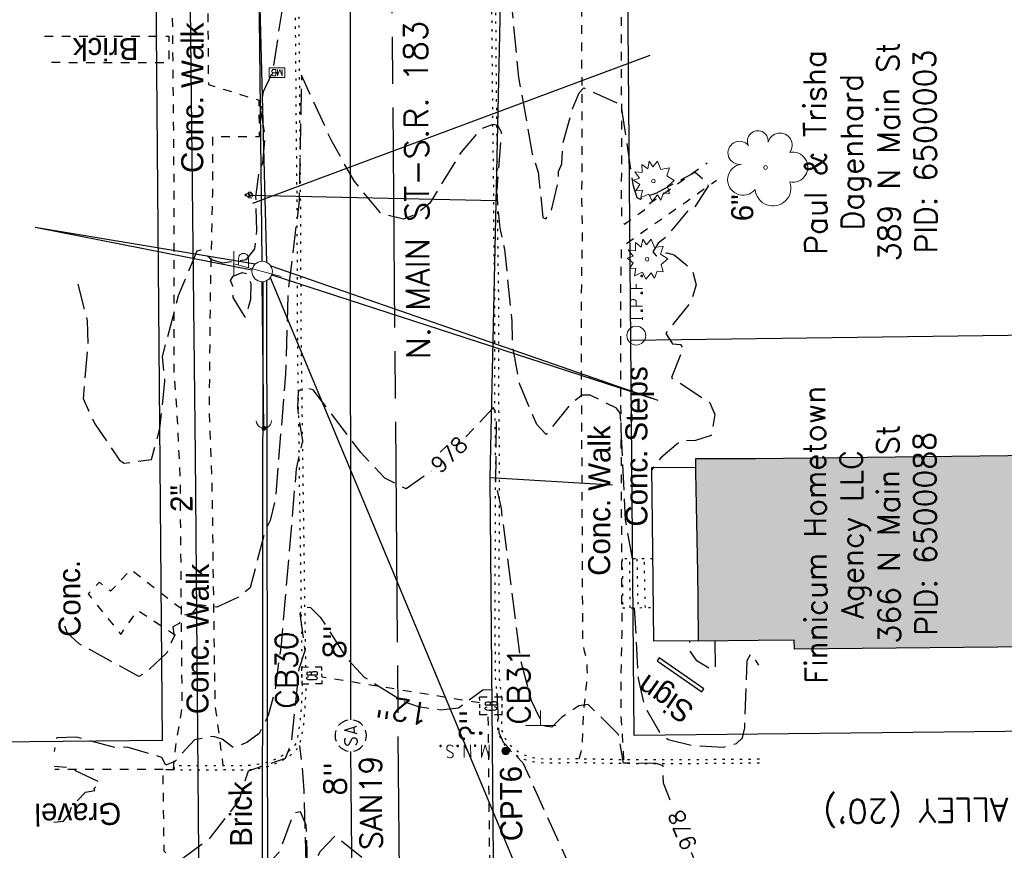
# Model space of a CAD drawing. Extents: x 2300122 to 2305194, y 360020 to 364238.
# Tile 57 of 93: x 2301751 to 2301876, y 362025 to 362131. Entities that reach past the tile are written whole.
import ezdxf
from ezdxf.enums import TextEntityAlignment as Align

# ---------------------------------------------------------------- set-up
doc = ezdxf.new("R2010")
doc.units = 0
doc.header["$LTSCALE"] = 20
doc.header["$MEASUREMENT"] = 0
doc.set_wipeout_variables(frame=1)
for name, pattern in [('CL', [2, 0.3, -0.15, 1.4, -0.15]), ('foctvex', [0]), ('gasex', [0]), ('OhDOT_USTN1', [0.055, 0.014, -0.041]), ('OhDOT_USTN2', [0.11, 0.069, -0.041]), ('OhDOT_USTN3', [0.22, 0.165, -0.055]), ('OhDOT_USTN5', [0.11, 0.055, -0.055]), ('ohelecex', [0]), ('ohteleex', [0]), ('rowex', [0]), ('sanex', [0]), ('waterex', [0])]:
    doc.linetypes.add(name, pattern=pattern)
for name, color, linetype in [('BD_X_Building', 231, 'Continuous'), ('BD_X_Porch_or_Deck', 7, 'Continuous'), ('DR_X_Cells', 151, 'OhDOT_USTN2'), ('DR_X_Storm_Sewer', 151, 'OhDOT_USTN5'), ('DR_X_Text', 7, 'Continuous'), ('DT_X_Contour_Major', 132, 'OhDOT_USTN3'), ('DT_X_Contour_Minor', 136, 'OhDOT_USTN3'), ('DT_X_Contour_Text', 7, 'Continuous'), ('DV_X_Property_Line', 7, 'Continuous'), ('PV_X_Curb', 120, 'OhDOT_USTN1'), ('PV_X_Driveway', 7, 'OhDOT_USTN5'), ('PV_X_EOP', 7, 'OhDOT_USTN3'), ('PV_X_Steps', 120, 'OhDOT_USTN1'), ('PV_X_Text', 7, 'Continuous'), ('PV_X_Walk', 120, 'OhDOT_USTN5'), ('RD_P_Cells', 7, 'Continuous'), ('RD_X_Cells', 7, 'Continuous'), ('RW_X_CL', 6, 'CL'), ('RW_X_Fee_RW', 6, 'rowex'), ('RW_X_Text', 7, 'Continuous'), ('SN_X_Private', 40, 'Continuous'), ('SN_X_Public', 3, 'Continuous'), ('SN_X_Text', 7, 'Continuous'), ('SV_P_Control_Cells_Set', 7, 'Continuous'), ('SV_X_Mon_Cells_Found', 7, 'Continuous'), ('SV_X_Text', 7, 'Continuous'), ('SV_X_Text_Name', 7, 'Continuous'), ('UT_X_Electric_Cells', 1, 'Continuous'), ('UT_X_Gas', 2, 'gasex'), ('UT_X_Gas_Text', 7, 'Continuous'), ('UT_X_Misc_Cells', 7, 'Continuous'), ('UT_X_Overhead_Electric', 1, 'ohelecex'), ('UT_X_Overhead_Telecom', 30, 'ohteleex'), ('UT_X_Sanitary_Cells', 3, 'Continuous'), ('UT_X_Sanitary_Line', 3, 'sanex'), ('UT_X_Sanitary_Text', 7, 'Continuous'), ('UT_X_Water', 133, 'waterex'), ('UT_X_Water_Cells', 133, 'Continuous'), ('VG_X_Cells', 3, 'Continuous'), ('VG_X_Text', 7, 'Continuous')]:
    doc.layers.add(name, color=color, linetype=linetype)
doc.layers.add('RD_P_Cells (Construction)', color=7, linetype='Continuous', lineweight=0)
doc.styles.add('Simplex Normal (0.14)', font='Simplex.shx')
doc.styles.add('Straight Normal (0.14) Font 30', font='font30.shx', dxfattribs={"height": 0.14})
doc.styles.add('Straight-Normal', font='font30.shx', dxfattribs={"height": 0.14})

# ---------------------------------------------------------------- blocks, each defined once
blk = doc.blocks.new('smh')
at = {"linetype": 'Continuous', "flags": 128}
for points in [[(-0.33, 0.69), (-0.36, 0.71), (-0.4, 0.74), (-0.51, 0.78), (-0.65, 0.8), (-0.75, 0.8), (-0.79, 0.8), (-0.95, 0.76), (-1.09, 0.69), (-1.18, 0.59), (-1.2, 0.49), (-1.2, 0.41), (-1.18, 0.31), (-1.08, 0.22), (-0.38, -0.16), (-0.32, -0.21), (-0.29, -0.26), (-0.27, -0.33), (-0.27, -0.41), (-0.28, -0.48), (-0.29, -0.53), (-0.32, -0.6), (-0.34, -0.65), (-0.37, -0.69), (-0.41, -0.72), (-0.45, -0.75), (-0.5, -0.77), (-0.53, -0.79), (-0.65, -0.8), (-0.82, -0.8), (-0.94, -0.77), (-1.1, -0.69), (-1.2, -0.61)], [(0.21, -0.8), (0.71, 0.8), (1.2, -0.8)], [(1.08, -0.42), (0.34, -0.42)]]:
    blk.add_lwpolyline(points, dxfattribs=at)
at = {"linetype": 'Continuous'}
for start, end in [(130.0806, 170.0721), (70.0577, 110.1061), (10.0169, 50.0392), (190.0169, 230.0392), (310.0114, 350.0264), (250.0577, 290.0473)]:
    blk.add_arc((0, 0), 2, start, end, dxfattribs=at)
blk = doc.blocks.new('ODOT SANITARY MANHOLE')
blk.add_blockref('smh', (0, 0))
blk = doc.blocks.new('GCB-X')
at = {"layer": 'DR_X_Cells', "color": 121, "linetype": 'Continuous'}
for p, q in [((-0.0625, 0.0375), (-0.0375, 0.0375)), ((-0.0625, 0.0125), (-0.0625, 0.0375)), ((-0.0125, 0.0375), (0.0125, 0.0375)), ((0.0375, 0.0375), (0.0625, 0.0375)), ((0.0625, 0.0125), (0.0625, 0.0375)), ((0.0227, 0.0195), (0.0067, 0.0195)), ((0.0067, 0.0195), (0.0067, -0.0205)), ((0.0067, 0.0013), (0.0243, 0.0013)), ((-0.0625, -0.0375), (-0.0625, -0.0125)), ((0.0067, -0.0205), (0.0243, -0.0205)), ((0.0625, -0.0375), (0.0625, -0.0125)), ((-0.0625, -0.0375), (-0.0375, -0.0375)), ((-0.0125, -0.0375), (0.0125, -0.0375)), ((0.0375, -0.0375), (0.0625, -0.0375))]:
    blk.add_line(p, q, dxfattribs=at)
at = {"layer": 'DR_X_Cells', "color": 121, "linetype": 'Continuous', "extrusion": (0, 0, -1)}
for centre, radius, start, end in [((-0.014, 0), 0.0458, 344.8107, 15.1893), ((0.0184, 0.0074), 0.0127, 21.5603, 158.4397), ((-0.0198, 0.0101), 0.00986, 106.9987, 243.1793), ((-0.0199, -0.0096), 0.0117, 112.0547, 247.9453)]:
    blk.add_arc(centre, radius, start, end, dxfattribs=at)
at = {"layer": 'DR_X_Cells', "color": 121, "linetype": 'Continuous'}
blk.add_arc((-0.0184, -0.0073), 0.0127, 201.5603, 338.4397, dxfattribs=at)
blk = doc.blocks.new('ODOT STORM CATCH BASIN SQUARE')
blk.add_blockref('GCB-X', (0, 0))
blk = doc.blocks.new('TREE')
at = {"layer": 'VG_X_Cells', "color": 3, "linetype": 'Continuous', "lineweight": 0}
blk.add_circle((0, 0), 0.012, dxfattribs=at)
for centre, radius, start, end in [((-0.0492, 0.1684), 0.0658, 354.0047, 205.97412), ((0.0913, 0.1415), 0.0776, 323.82996, 165.0376), ((-0.1655, 0.0932), 0.0735, 39.06254, 279.54124), ((0.173, 0.0018), 0.0957, 259.14531, 101.45961), ((-0.1427, -0.0774), 0.0987, 96.17219, 320.57371), ((0.0473, -0.1303), 0.1142, 184.94757, 19.45715)]:
    blk.add_arc(centre, radius, start, end, dxfattribs=at)
blk = doc.blocks.new('SGN1P_anno')
at = {"layer": 'SN_X_Public', "color": 3, "linetype": 'Continuous', "lineweight": 0}
for p, q in [((0, 0.96), (0, -0.96)), ((0, 0), (-0.96, 0))]:
    blk.add_line(p, q, dxfattribs=at)
blk = doc.blocks.new('SHRUB')
at = {"layer": 'VG_X_Cells', "color": 3, "linetype": 'Continuous', "lineweight": 0, "flags": 128}
blk.add_lwpolyline([(-0.0042, 0.0905), (0.026, 0.1273), (0.0467, 0.0746), (0.1013, 0.0836), (0.0844, 0.033), (0.1317, 0.0032), (0.0888, -0.0335), (0.1013, -0.0792), (0.0637, -0.0757), (0.0474, -0.1214), (0.026, -0.0868), (-0.0079, -0.1277), (-0.0293, -0.0833), (-0.0803, -0.1048), (-0.0707, -0.0578), (-0.1113, -0.0619), (-0.0877, -0.0224), (-0.1261, 0.006), (-0.0892, 0.0192), (-0.1195, 0.0593), (-0.0729, 0.0538), (-0.0744, 0.1057), (-0.0367, 0.0773), (-0.0264, 0.1266), (-0.0042, 0.0905)], dxfattribs=at)
at = {"layer": 'VG_X_Cells', "color": 3, "linetype": 'Continuous', "lineweight": 0}
blk.add_circle((0, 0), 0.0115, dxfattribs=at)
blk = doc.blocks.new('WSS')
at = {"layer": 'Defpoints', "color": 133, "linetype": 'Continuous', "lineweight": 30}
blk.add_point((0, 0), dxfattribs=at)
at = {"layer": 'UT_X_Water_Cells', "color": 133, "linetype": 'Continuous', "lineweight": 0}
for p, q in [((0.032, 0.106), (-0.032, 0.106)), ((0, 0.074), (0, 0.138)), ((0.02, 0.008), (0.055, -0.01))]:
    blk.add_line(p, q, dxfattribs=at)
at = {"layer": 'UT_X_Water_Cells', "color": 133, "linetype": 'Continuous', "lineweight": 0, "flags": 128}
for points in [[(-0.059, 0.045), (-0.074, 0.03), (-0.074, -0.03), (-0.059, -0.045)], [(-0.055, 0.035), (-0.041, -0.041), (-0.027, 0.035), (-0.013, -0.041), (0.001, 0.035)], [(0.045, 0.059), (0.03, 0.074), (-0.03, 0.074), (-0.045, 0.059)], [(0.059, -0.045), (0.074, -0.03), (0.074, 0.03), (0.059, 0.045)], [(-0.045, -0.059), (-0.03, -0.074), (0.03, -0.074), (0.045, -0.059)]]:
    blk.add_lwpolyline(points, dxfattribs=at)
at = {"layer": 'UT_X_Water_Cells', "color": 133, "linetype": 'Continuous', "lineweight": 0, "extrusion": (0, 0, -1)}
for centre, radius, start, end in [((-0.028, 0.02), 0.0135, 303.6324, 53.7413), ((-0.039, -0.005), 0.04, 61.3463, 118.6537), ((-0.037, -0.009), 0.0316, 235.6037, 316.3305), ((-0.044, -0.022), 0.017, 132.0642, 228.5117)]:
    blk.add_arc(centre, radius, start, end, dxfattribs=at)
blk = doc.blocks.new('MBP')
at = {"layer": 'RD_P_Cells', "color": 230, "linetype": 'Continuous', "lineweight": 13, "flags": 128}
blk.add_lwpolyline([(-0.1, 0.061), (0.1, 0.061), (0.1, -0.061), (-0.1, -0.061), (-0.1, 0.061)], close=True, dxfattribs=at)
for points in [[(-0.065, -0.04), (-0.065, 0.04), (-0.036, -0.04), (-0.008, 0.04), (-0.008, -0.04)], [(0.051, 0.003), (0.054, 0.007), (0.056, 0.009), (0.057, 0.01), (0.058, 0.012), (0.059, 0.014), (0.06, 0.016), (0.061, 0.02), (0.061, 0.022), (0.061, 0.025), (0.061, 0.029), (0.059, 0.032), (0.057, 0.034), (0.054, 0.037), (0.052, 0.038), (0.05, 0.039), (0.047, 0.04), (0.016, 0.04), (0.016, -0.04), (0.051, -0.04), (0.055, -0.037), (0.059, -0.034), (0.062, -0.029), (0.064, -0.024), (0.065, -0.018), (0.065, -0.014), (0.064, -0.01), (0.061, -0.005), (0.058, -0.001), (0.051, 0.003), (0.016, 0.003)]]:
    blk.add_lwpolyline(points, dxfattribs=at)
at = {"layer": 'RD_P_Cells (Construction)', "color": 230, "linetype": 'Continuous', "lineweight": 30}
blk.add_point((0, 0), dxfattribs=at)
blk = doc.blocks.new('ODOT MISC MAILBOX')
blk.add_blockref('MBP', (0, 0))
blk = doc.blocks.new('DM_anno')
at = {"layer": 'UT_X_Misc_Cells', "linetype": 'foctvex', "true_color": 0xa56100}
h = blk.add_hatch(color=44, dxfattribs=at)
edge = h.paths.add_edge_path()
edge.add_arc((0, 0), 0.12, 0, 360)
at = {"layer": 'UT_X_Misc_Cells', "color": 44, "linetype": 'Continuous', "lineweight": 0, "true_color": 0xa56100}
blk.add_circle((0, 0), 0.12, dxfattribs=at)
blk.add_arc((0.48, 0), 0.48, 90, 270, dxfattribs=at)
blk = doc.blocks.new('ODOT Elec Tele Pole')
at = {"layer": 'UT_X_Electric_Cells', "linetype": 'Continuous', "lineweight": 13}
for p, q in [((0.0482, 0.18), (-0.0321, -0.12)), ((0.1282, 0.18), (-0.0318, 0.18)), ((0.0402, 0.15), (0.0827, 0.15)), ((0.0231, 0.0862), (0.0827, 0.0862))]:
    blk.add_line(p, q, dxfattribs=at)
at = {"layer": 'UT_X_Electric_Cells', "linetype": 'Continuous', "lineweight": 0}
blk.add_circle((0, 0), 0.065, dxfattribs=at)
at = {"layer": 'UT_X_Electric_Cells', "linetype": 'Continuous', "lineweight": 13, "extrusion": (0, 0, -1)}
blk.add_arc((-0.0833, 0.1181), 0.0319, 88.8767, 271.1233, dxfattribs=at)
blk = doc.blocks.new('IPF')
at = {"layer": 'SV_X_Mon_Cells_Found', "color": 7, "linetype": 'Continuous', "lineweight": 0, "flags": 128}
for points in [[(0.1007, 0.04), (0.1184, 0.04)], [(0.1095, -0.04), (0.1095, 0.04)], [(0.1878, -0.04), (0.1878, 0.04), (0.2143, 0.04), (0.217, 0.0394), (0.2209, 0.0381), (0.2225, 0.0368), (0.2242, 0.0356), (0.2264, 0.0324), (0.228, 0.0293), (0.2291, 0.0242), (0.2291, 0.0167), (0.2286, 0.0142), (0.2275, 0.0104), (0.2253, 0.006), (0.2231, 0.0041), (0.2214, 0.0028), (0.2187, 0.0016), (0.2143, 0.0009), (0.1878, 0.0009)], [(0.3383, 0.04), (0.3002, 0.04), (0.3002, -0.04)], [(0.3002, 0.0009), (0.3272, 0.0009)], [(0.1007, -0.04), (0.1184, -0.04)], [(0.1575, -0.0293), (0.1602, -0.0293), (0.1619, -0.0305), (0.1635, -0.0331), (0.1635, -0.0362), (0.1619, -0.0387), (0.1602, -0.04), (0.1575, -0.04), (0.1558, -0.0387), (0.1542, -0.0362), (0.1542, -0.0331), (0.1558, -0.0305), (0.1575, -0.0293)], [(0.2699, -0.0293), (0.2727, -0.0293), (0.2743, -0.0305), (0.276, -0.0331), (0.276, -0.0362), (0.2743, -0.0387), (0.2727, -0.04), (0.2699, -0.04), (0.2683, -0.0387), (0.2666, -0.0362), (0.2666, -0.0331), (0.2683, -0.0305), (0.2699, -0.0293)], [(0.3774, -0.0293), (0.3801, -0.0293), (0.3818, -0.0305), (0.3835, -0.0331), (0.3835, -0.0362), (0.3818, -0.0387), (0.3801, -0.04), (0.3774, -0.04), (0.3757, -0.0387), (0.3741, -0.0362), (0.3741, -0.0331), (0.3757, -0.0305), (0.3774, -0.0293)]]:
    blk.add_lwpolyline(points, dxfattribs=at)
at = {"layer": 'SV_X_Mon_Cells_Found', "color": 7, "linetype": 'Continuous', "lineweight": 0}
blk.add_circle((0, 0), 0.06, dxfattribs=at)
blk = doc.blocks.new('MAGS')
at = {"layer": 'SV_P_Control_Cells_Set', "linetype": 'foctvex'}
h = blk.add_hatch(color=7, dxfattribs=at)
edge = h.paths.add_edge_path()
edge.add_arc((0, 0), 0.0249, 0, 360)
at = {"layer": 'SV_P_Control_Cells_Set', "color": 7, "linetype": 'Continuous', "lineweight": 0, "flags": 128}
for points in [[(0.1045, -0.04), (0.1045, 0.04), (0.1299, -0.04), (0.1541, 0.04), (0.1541, -0.04)], [(0.223, -0.04), (0.223, 0.04), (0.2644, -0.04), (0.2644, 0.04)], [(0.3718, 0.0343), (0.3707, 0.0356), (0.3691, 0.0368), (0.3641, 0.0387), (0.358, 0.04), (0.3536, 0.04), (0.352, 0.04), (0.3448, 0.0381), (0.3388, 0.0343), (0.3349, 0.0293), (0.3338, 0.0242), (0.3338, 0.0204), (0.3349, 0.0154), (0.3393, 0.011), (0.3696, -0.0079), (0.3724, -0.0104), (0.3735, -0.0129), (0.3746, -0.0167), (0.3746, -0.0205), (0.374, -0.0243), (0.3735, -0.0268), (0.3724, -0.03), (0.3713, -0.0325), (0.3702, -0.0344), (0.3685, -0.0362), (0.3669, -0.0375), (0.3647, -0.0388), (0.363, -0.0394), (0.358, -0.04), (0.3503, -0.04), (0.3454, -0.0388), (0.3382, -0.0344), (0.3338, -0.0306)], [(0.1927, -0.0293), (0.1955, -0.0293), (0.1971, -0.0306), (0.1988, -0.0331), (0.1988, -0.0362), (0.1971, -0.0388), (0.1955, -0.04), (0.1927, -0.04), (0.1911, -0.0388), (0.1894, -0.0362), (0.1894, -0.0331), (0.1911, -0.0306), (0.1927, -0.0293)], [(0.3035, -0.0293), (0.3062, -0.0293), (0.3079, -0.0306), (0.3095, -0.0331), (0.3095, -0.0362), (0.3079, -0.0388), (0.3062, -0.04), (0.3035, -0.04), (0.3018, -0.0388), (0.3002, -0.0362), (0.3002, -0.0331), (0.3018, -0.0306), (0.3035, -0.0293)], [(0.4126, -0.0293), (0.4154, -0.0293), (0.417, -0.0306), (0.4187, -0.0331), (0.4187, -0.0362), (0.417, -0.0388), (0.4154, -0.04), (0.4126, -0.04), (0.411, -0.0388), (0.4093, -0.0362), (0.4093, -0.0331), (0.411, -0.0306), (0.4126, -0.0293)]]:
    blk.add_lwpolyline(points, dxfattribs=at)
at = {"layer": 'SV_P_Control_Cells_Set', "color": 7, "linetype": 'Continuous', "lineweight": 0}
blk.add_circle((0, 0), 0.0249, dxfattribs=at)

msp = doc.modelspace()

# ---------------------------------------------------------------- hatches: boundary and pattern name
at = {"layer": 'BD_X_Building'}
h = msp.add_hatch(color=253, dxfattribs=at)
h.dxf.hatch_style = 1
h.paths.add_polyline_path([(2301884.07, 362051.4), (2301849.56, 362051.04), (2301849.54, 362052.22), (2301844.96, 362052.18), (2301837.36, 362052.07), (2301837.34, 362057.48), (2301837.28, 362060.77), (2301837.05, 362073.64), (2301837.05, 362075.33), (2301844.6, 362075.33), (2301883.84, 362075.79)])

# ---------------------------------------------------------------- linework, layer by layer
at = {"layer": 'BD_X_Building', "flags": 128}
msp.add_lwpolyline([(2301884.07, 362051.4), (2301849.56, 362051.04), (2301849.54, 362052.22), (2301844.96, 362052.18), (2301837.36, 362052.07), (2301837.34, 362057.48), (2301837.28, 362060.77), (2301837.05, 362073.64), (2301837.05, 362075.33), (2301844.6, 362075.33), (2301883.84, 362075.79), (2301884.07, 362051.4)], close=True, dxfattribs=at)
at = {"layer": 'BD_X_Porch_or_Deck'}
msp.add_lwpolyline([(2301837.36, 362052.13), (2301831.69, 362052.08), (2301831.55, 362063.51), (2301831.42, 362074.16), (2301831.42, 362074.16), (2301837.05, 362074.22)], dxfattribs=at)
at = {"layer": 'DR_X_Storm_Sewer', "flags": 128}
for points in [[(2301809.53, 362044.21), (2301789.48, 362047.51)], [(2301812.58, 361843.37), (2301810.63, 362042.71)]]:
    msp.add_lwpolyline(points, dxfattribs=at)
at = {"layer": 'DT_X_Contour_Major', "elevation": 980, "flags": 128}
for points in [[(2301758.41, 362097.51), (2301759.62, 362092.82), (2301759.7, 362089.89), (2301759.09, 362082.95), (2301760.58, 362079.72), (2301763.73, 362075.11), (2301764.3, 362074.72), (2301767.78, 362075.2), (2301768.85, 362079.12), (2301769.5, 362085.16), (2301769.18, 362088.28), (2301771.23, 362096.05), (2301773.61, 362101.75), (2301774.04, 362101.88), (2301775.49, 362100.59), (2301776.8, 362100.2), (2301779.87, 362100.62), (2301780.92, 362101.99), (2301781.2, 362104.31), (2301781.07, 362108.55), (2301781.49, 362111.96), (2301781.96, 362112.95), (2301782.24, 362116.46), (2301781.69, 362119.59), (2301782.03, 362122), (2301783.24, 362124.64), (2301784.35, 362131.96), (2301785, 362171.81), (2301785.24, 362172.92), (2301785.03, 362175.94), (2301785.74, 362185.48), (2301786.07, 362185.77), (2301786.14, 362187.82), (2301796.68, 362169.13), (2301798.17, 362167.69), (2301800.98, 362167.12), (2301803.67, 362167.8), (2301809.53, 362169.97), (2301811.39, 362169.18), (2301810.73, 362163.14), (2301811.95, 362159.84), (2301812.3, 362157.04), (2301813.57, 362155.8), (2301814.39, 362153.37), (2301814.37, 362151.86), (2301812.69, 362150.12), (2301813.53, 362133.56), (2301814.47, 362123.8), (2301816.23, 362114.07), (2301816.99, 362111.76), (2301817.58, 362105.98), (2301817.93, 362105.8), (2301818.54, 362106.4), (2301819.57, 362110.76), (2301819.56, 362111.82), (2301819.98, 362112.82), (2301820.15, 362115.45), (2301821.32, 362119.8), (2301822.2, 362121.82), (2301822.79, 362122.47), (2301827.09, 362120.51), (2301827.55, 362120.03), (2301829.02, 362110.18), (2301829.53, 362108.54), (2301829.95, 362108.33), (2301831.98, 362109.09), (2301836.94, 362111.75), (2301838.51, 362110.42), (2301838.59, 362109.95), (2301836.85, 362107.24), (2301836.21, 362107.08), (2301833.19, 362103.47), (2301832.22, 362102.73), (2301831.58, 362101.6), (2301831.99, 362101.08), (2301833.32, 362101.47), (2301834.26, 362101.22), (2301836.57, 362099.35), (2301837.08, 362097.39), (2301836.43, 362095.29), (2301833.2, 362091.24), (2301834.07, 362089.9), (2301835.09, 362089.83), (2301835.4, 362089.34), (2301833.93, 362085.61), (2301838.83, 362082.41), (2301839.44, 362080.92), (2301838.99, 362078.25), (2301837, 362077.61), (2301835.11, 362077.52), (2301832.56, 362075.4), (2301831.43, 362073.87)], [(2301839.43, 362052.1), (2301839.48, 362048.77), (2301839.15, 362048.35), (2301837.16, 362049.58), (2301836.29, 362050.83), (2301836.27, 362052.12)]]:
    msp.add_lwpolyline(points, dxfattribs=at)
msp.add_lwpolyline([(2301780.41, 362097.62), (2301780.39, 362095.53), (2301779.72, 362093.29), (2301778.16, 362095.78), (2301778.15, 362097.26), (2301777.83, 362097.96), (2301778.18, 362098.53), (2301779.34, 362099), (2301779.96, 362098.85), (2301780.41, 362097.62)], close=True, dxfattribs=at)
at = {"layer": 'DT_X_Contour_Minor', "flags": 128}
for points, elevation in [([(2301828.97, 362062.55), (2301828.08, 362067.51), (2301827.42, 362081.09), (2301826.93, 362081.73), (2301823.57, 362083.39), (2301822.55, 362083.36), (2301821.1, 362082.26), (2301817.99, 362078.38), (2301816.79, 362079.66), (2301814.64, 362084.72), (2301813.7, 362089.76), (2301813.67, 362092.79), (2301812.72, 362101.94), (2301812.13, 362104.6), (2301811.73, 362109.21), (2301812.32, 362116.84), (2301811.85, 362117.69), (2301811.22, 362117.82), (2301809.72, 362117.26), (2301807.16, 362114.31), (2301803.19, 362107.81), (2301801.5, 362106.42), (2301799.85, 362105.77), (2301797, 362106.47), (2301793.55, 362110.65), (2301790.75, 362115.6), (2301786.87, 362124.07), (2301786.57, 362108.11), (2301785.12, 362096.2), (2301784.84, 362086.06), (2301783.53, 362070.15), (2301782.87, 362067.43), (2301782.26, 362066.21), (2301780.33, 362058.85), (2301778.88, 362057.67), (2301776.08, 362056.41), (2301773.82, 362056.71), (2301772.96, 362055.65), (2301771.92, 362055.36), (2301771.3, 362054.33), (2301770.48, 362053.92), (2301770.65, 362052.73), (2301769.73, 362050.58), (2301767.13, 362048.11), (2301766.17, 362047.6), (2301758.57, 362051.74), (2301757.12, 362053.1), (2301756.6, 362054.4)], 979), ([(2301838.47, 361976.08), (2301836.01, 361991.72), (2301834.28, 362000.62), (2301833.19, 362004), (2301833.32, 362007.15), (2301834.07, 362010.18), (2301839.37, 362009.7), (2301841.58, 362010.09), (2301841.99, 362010.57), (2301842.2, 362011.7), (2301841.24, 362014.34), (2301838.4, 362019.13), (2301837.11, 362023.59), (2301832.91, 362033.99), (2301832.87, 362036.21), (2301831.99, 362036.53), (2301827.84, 362036.55), (2301827.18, 362040.21), (2301823.32, 362044.04), (2301822.14, 362043.86), (2301820, 362042.42), (2301818.73, 362041.14), (2301817.67, 362041.29), (2301816.14, 362044.49), (2301814.74, 362049.68), (2301812.29, 362068.96), (2301811.59, 362072.15), (2301811.67, 362080.81), (2301811.3, 362081.79), (2301804.22, 362074.33), (2301800.2, 362071.45), (2301797.45, 362072.82), (2301794.4, 362076.08), (2301788.35, 362084.06), (2301787.02, 362084.33), (2301786.46, 362083.8), (2301786.34, 362081.79), (2301786.98, 362077.55), (2301786.19, 362074.02), (2301784.28, 362051.6), (2301783.45, 362045.62), (2301782.64, 362042.64), (2301781.49, 362040.32), (2301779.92, 362039.19), (2301778.23, 362038.51), (2301776.79, 362039.6), (2301775.66, 362039.95), (2301773.24, 362039.52), (2301770.75, 362036.75), (2301769.62, 362036.32), (2301769.12, 362037.29), (2301764.71, 362038.57), (2301763.44, 362038.48), (2301758.27, 362039.85), (2301755.73, 362039.76), (2301755.39, 362038.06)], 978), ([(2301758.54, 362002.7), (2301759.53, 362004.44), (2301767, 362010.07), (2301768.04, 362012.06), (2301770.2, 362019.59), (2301770.79, 362022.9), (2301771.79, 362024.46), (2301775.31, 362027.08), (2301778.93, 362031.79), (2301780.11, 362035.59), (2301784.84, 362037.21), (2301785.61, 362039.21), (2301786.57, 362048.56), (2301787.34, 362050.87), (2301786.71, 362055.6), (2301787.31, 362056.42), (2301788, 362056.37), (2301789.25, 362055.13), (2301792.65, 362049.85), (2301794.85, 362047.51), (2301799.68, 362044.49), (2301801.72, 362043.77), (2301804.53, 362043.35), (2301806.84, 362043.61), (2301809.92, 362045.88), (2301811.67, 362045.98), (2301811.96, 362040.46), (2301812.5, 362039.24), (2301815.02, 362036.6), (2301822.85, 362019.33), (2301824.82, 362015.97), (2301825.92, 362013.26), (2301826.84, 362012.04), (2301827.53, 362011.64), (2301827.86, 362009.84), (2301828.95, 362009.3), (2301829.43, 362008.45), (2301829.53, 361994.9), (2301830.27, 361994.68), (2301830.99, 361990.58), (2301831.48, 361984.66), (2301833.93, 361969.2), (2301836.12, 361950.45), (2301838.69, 361940.42), (2301840.66, 361927.64), (2301843.24, 361925.09)], 977), ([(2301829.19, 362056.33), (2301829.7, 362047.31), (2301830.48, 362043.88), (2301832.42, 362040.52), (2301833.49, 362039.58), (2301836.47, 362038.82), (2301840.51, 362038.58), (2301842.19, 362039.07), (2301842.95, 362039.79), (2301843.25, 362041.06), (2301843.58, 362049.61), (2301844.03, 362050.5), (2301845, 362049.04)], 979), ([(2301755.38, 362029.06), (2301756.59, 362029.19), (2301757.37, 362030.14), (2301757.66, 362031.09), (2301759.37, 362032.86), (2301760.57, 362033.09), (2301760.48, 362033.32), (2301761.29, 362034.08), (2301757.3, 362035.95), (2301755.41, 362036.15)], 978), ([(2301764.39, 361978.77), (2301764.57, 361980.92), (2301770.4, 361982.63), (2301770.35, 361990.98), (2301771.48, 361994.21), (2301773.76, 361995.39), (2301776.59, 361995.98), (2301778.1, 361994.41), (2301779.17, 361992.59), (2301779.63, 361991.1), (2301780.09, 361991.07), (2301781.67, 361998.42), (2301782.19, 361998.85), (2301783.29, 362002.19), (2301784.24, 362008.87), (2301784.14, 362009.89), (2301785.48, 362017.35), (2301785.52, 362019), (2301785.91, 362019.75), (2301786.07, 362021.76), (2301782.68, 362023.8), (2301784.03, 362025.23), (2301785.95, 362030.25), (2301786.68, 362030.41), (2301787.42, 362028.72), (2301787.73, 362019.5), (2301788.28, 362019.73), (2301788.44, 362021.6), (2301788.1, 362023.32), (2301789.3, 362025.35), (2301791.17, 362027.33), (2301795.88, 362023.48), (2301800.33, 362020.62), (2301803.99, 362020.38), (2301808.89, 362020.68), (2301811.44, 362020.35), (2301813.89, 362015.51), (2301817.25, 362010.44), (2301817.15, 362009.67), (2301816.28, 362009.3), (2301816.56, 362008.32), (2301816.13, 362007.14), (2301816.63, 362003.13), (2301817.4, 362000.06), (2301821.18, 361993.95), (2301823.03, 361997.25), (2301826.19, 361994.86), (2301829.3, 361991.81), (2301829.86, 361962.25), (2301830.26, 361962.75), (2301830.7, 361962.26), (2301832.51, 361946.66), (2301834.23, 361937.31), (2301834.8, 361935.77), (2301834.66, 361925.75), (2301835.52, 361924.86), (2301835.43, 361922.17), (2301837.42, 361911.65), (2301841.13, 361903.62)], 976)]:
    msp.add_lwpolyline(points, dxfattribs=dict(at, elevation=elevation))
at = {"layer": 'DV_X_Property_Line', "flags": 128}
msp.add_lwpolyline([(2301828.76, 362090.36), (2301988.74, 362092.49)], dxfattribs=at)
at = {"layer": 'PV_X_Curb', "flags": 128}
for points in [[(2301845.12, 362037.05), (2301835.13, 362036.97), (2301831.41, 362036.98), (2301829.54, 362036.96), (2301828.23, 362037), (2301827.79, 362037), (2301827.03, 362036.99), (2301823.2, 362037.08), (2301821.3, 362037.1), (2301820.02, 362037.06), (2301818.01, 362037.06), (2301817.15, 362037.1), (2301816.28, 362037.23), (2301815.52, 362037.45), (2301814.75, 362037.8), (2301813.97, 362038.31), (2301813.41, 362038.88), (2301812.97, 362039.4), (2301812.62, 362040.02), (2301812.41, 362040.62), (2301812.35, 362040.95), (2301812.35, 362042.23), (2301812.4, 362042.85), (2301812.39, 362044.63), (2301812.26, 362045.47), (2301812.13, 362046.59), (2301812.06, 362047.34), (2301812.04, 362048.29), (2301812.02, 362052.23), (2301812.02, 362062.13), (2301812.04, 362065.03), (2301812.07, 362074.94), (2301811.98, 362082.13), (2301811.97, 362090.15), (2301811.96, 362092.77), (2301811.95, 362096.54), (2301811.94, 362097.03), (2301811.9, 362099.99), (2301811.85, 362103.22), (2301811.81, 362110.66), (2301811.72, 362117.93), (2301811.64, 362126.16), (2301811.56, 362136.07), (2301811.5, 362142.68), (2301811.37, 362151.11), (2301811.27, 362153.89), (2301811.27, 362156.48), (2301811.25, 362162.59), (2301811.37, 362165.66), (2301811.65, 362167.49), (2301812.15, 362169.67), (2301813.01, 362172.61), (2301813.67, 362174.49), (2301814.72, 362176.75), (2301815.44, 362178.11), (2301816.29, 362179.58), (2301817.27, 362180.99), (2301819.86, 362184.36), (2301822.33, 362187.38), (2301823.05, 362188.25), (2301824.49, 362189.92), (2301827.87, 362193.86), (2301829, 362195.17), (2301829.79, 362196.04), (2301832.03, 362198.45), (2301834.92, 362201.46), (2301836.67, 362203.23), (2301837.68, 362204.23), (2301839.96, 362206.25), (2301841.64, 362207.56), (2301843.55, 362208.86), (2301844.72, 362209.58), (2301845.44, 362209.97), (2301846.2, 362210.35), (2301847.59, 362210.96), (2301848.96, 362211.44), (2301850.41, 362211.86), (2301852.16, 362212.28), (2301855.9, 362212.77), (2301859, 362213.14), (2301862.13, 362213.39), (2301866.86, 362213.82), (2301873.02, 362214.32), (2301874.3, 362214.44), (2301874.34, 362214.44)], [(2301811.83, 362044.96), (2301811.76, 362045.41), (2301811.63, 362046.54), (2301811.56, 362047.31), (2301811.54, 362048.28), (2301811.52, 362052.23), (2301811.52, 362062.13), (2301811.54, 362065.03), (2301811.57, 362074.93), (2301811.48, 362082.13), (2301811.47, 362090.15), (2301811.46, 362092.77), (2301811.45, 362096.53), (2301811.44, 362097.02), (2301811.4, 362099.98), (2301811.35, 362103.21), (2301811.31, 362110.66), (2301811.22, 362117.92), (2301811.14, 362126.16), (2301811.06, 362136.06), (2301811, 362142.67), (2301810.87, 362151.1), (2301810.77, 362153.88), (2301810.77, 362156.48), (2301810.75, 362162.6), (2301810.87, 362165.71), (2301811.16, 362167.59), (2301811.66, 362169.8), (2301812.53, 362172.77), (2301813.21, 362174.68), (2301814.27, 362176.97), (2301815.01, 362178.36), (2301815.87, 362179.84), (2301816.87, 362181.28), (2301819.47, 362184.67), (2301821.94, 362187.7), (2301822.67, 362188.57), (2301824.11, 362190.25), (2301827.49, 362194.19), (2301828.63, 362195.5), (2301829.42, 362196.38), (2301831.67, 362198.8), (2301834.56, 362201.81), (2301836.32, 362203.59), (2301837.33, 362204.6), (2301839.64, 362206.63), (2301841.34, 362207.97), (2301843.28, 362209.28), (2301844.47, 362210.01), (2301845.21, 362210.41), (2301845.99, 362210.8), (2301847.41, 362211.42), (2301848.81, 362211.92), (2301850.28, 362212.35), (2301852.07, 362212.78)], [(2301787.42, 362048.74), (2301787.39, 362050.83), (2301787.31, 362056.44), (2301787.21, 362063.61), (2301787.09, 362071.49), (2301787.09, 362071.8), (2301786.99, 362079.67), (2301786.98, 362080.1), (2301786.94, 362083.15), (2301786.95, 362083.39), (2301786.88, 362087.02), (2301786.81, 362093.1), (2301786.8, 362099.82), (2301786.79, 362104.38), (2301786.73, 362112.5), (2301786.65, 362120.61), (2301786.62, 362124.76), (2301786.55, 362132.88), (2301786.54, 362133.86), (2301786.49, 362139.76), (2301786.41, 362147.23), (2301786.34, 362154.79), (2301786.32, 362157.65), (2301786.27, 362164.65), (2301786.31, 362171.18), (2301786.28, 362172.56), (2301786.19, 362176.03), (2301786.15, 362177.64), (2301786.15, 362185.76), (2301786.12, 362187.81), (2301786.06, 362195.93), (2301786.04, 362196.6), (2301785.97, 362201.38), (2301785.86, 362203.19), (2301785.64, 362204.87), (2301785.14, 362206.93), (2301784.66, 362206.82), (2301785.14, 362204.78), (2301785.37, 362203.14), (2301785.47, 362201.36), (2301785.54, 362196.59), (2301785.56, 362195.92), (2301785.62, 362187.81), (2301785.65, 362185.76), (2301785.65, 362177.64), (2301785.69, 362176.02), (2301785.78, 362172.55), (2301785.81, 362171.17), (2301785.77, 362164.65), (2301785.82, 362157.65), (2301785.84, 362154.79), (2301785.91, 362147.23), (2301785.99, 362139.76), (2301786.04, 362133.86), (2301786.05, 362132.87), (2301786.12, 362124.75), (2301786.15, 362120.61), (2301786.23, 362112.49), (2301786.29, 362104.38), (2301786.3, 362099.82), (2301786.31, 362093.1), (2301786.38, 362087.01), (2301786.45, 362083.41), (2301786.44, 362083.16), (2301786.48, 362080.09), (2301786.49, 362079.66), (2301786.59, 362071.79), (2301786.59, 362071.48), (2301786.71, 362063.6), (2301786.81, 362056.44), (2301786.89, 362050.82), (2301786.95, 362045.63), (2301786.83, 362043.68), (2301786.79, 362043.18), (2301786.65, 362041.57), (2301786.37, 362039.85), (2301786.13, 362039.04), (2301785.93, 362038.71), (2301785.2, 362038), (2301784.19, 362037.35), (2301783.01, 362036.8), (2301782.01, 362036.51), (2301780.65, 362036.28), (2301779.29, 362036.22), (2301776.97, 362036.23), (2301775.71, 362036.2), (2301770.67, 362036.21), (2301770.67, 362035.71), (2301775.72, 362035.7), (2301776.98, 362035.73), (2301779.3, 362035.72), (2301780.7, 362035.79), (2301782.12, 362036.02), (2301783.18, 362036.33), (2301784.43, 362036.91), (2301785.51, 362037.6), (2301786.33, 362038.39), (2301786.59, 362038.84), (2301786.86, 362039.73), (2301787.15, 362041.51), (2301787.29, 362043.14), (2301787.32, 362043.65), (2301787.45, 362045.62), (2301787.44, 362046.62)], [(2301845.13, 362036.55), (2301835.13, 362036.47), (2301831.41, 362036.48), (2301829.54, 362036.46), (2301828.21, 362036.5), (2301827.79, 362036.5), (2301827.03, 362036.49), (2301823.2, 362036.58), (2301821.3, 362036.6), (2301820.02, 362036.56), (2301818, 362036.56), (2301817.1, 362036.6), (2301816.17, 362036.75), (2301815.34, 362036.98), (2301814.51, 362037.36), (2301813.65, 362037.92), (2301813.04, 362038.54), (2301812.55, 362039.12), (2301812.16, 362039.81), (2301811.93, 362040.49), (2301811.85, 362040.9), (2301811.85, 362042.25), (2301811.88, 362042.71)]]:
    msp.add_lwpolyline(points, dxfattribs=at)
at = {"layer": 'PV_X_Driveway', "flags": 128}
for points in [[(2301771.59, 362056.17), (2301765.16, 362061.15), (2301762.58, 362058.42), (2301761.16, 362059.58), (2301759.73, 362058.08), (2301763.88, 362052.94), (2301766.05, 362056), (2301771.62, 362052.32)], [(2301769.26, 362035.75), (2301755.5, 362035.74)], [(2301771.16, 362023.62), (2301769.4, 362025.36), (2301769.27, 362035.31), (2301769.26, 362035.75), (2301770.67, 362035.77)]]:
    msp.add_lwpolyline(points, dxfattribs=at)
at = {"layer": 'PV_X_EOP', "flags": 128}
msp.add_lwpolyline([(2301787.66, 362019.46), (2301787.7, 362019.57), (2301787.46, 362023.65), (2301787.19, 362033.08), (2301787.01, 362035.91), (2301786.64, 362038.8)], dxfattribs=at)
at = {"layer": 'PV_X_Steps'}
for points in [[(2301831.56, 362062.57), (2301827.67, 362062.54), (2301827.7, 362056.32), (2301831.64, 362056.35)], [(2301828.69, 362056.33), (2301828.61, 362062.55)], [(2301829.53, 362062.55), (2301829.65, 362056.34)], [(2301830.61, 362056.35), (2301830.47, 362062.56)]]:
    msp.add_lwpolyline(points, dxfattribs=at)
at = {"layer": 'PV_X_Walk', "flags": 128}
for points in [[(2301919.58, 362193.84), (2301909.58, 362193.77), (2301907.35, 362193.75), (2301897.27, 362193.69), (2301887.3, 362193.53), (2301877.3, 362193.36), (2301877.17, 362193.36), (2301867.16, 362193.26), (2301856.99, 362193.17), (2301847.1, 362192.83), (2301842.16, 362192.75), (2301836.96, 362191.58), (2301836.14, 362191.18), (2301834.45, 362190.18), (2301832.11, 362188.56), (2301831.16, 362187.77), (2301830.27, 362186.91), (2301829.21, 362185.69), (2301827.73, 362183.72), (2301827.35, 362183.05), (2301827.37, 362178.01), (2301827.41, 362168.02), (2301827.43, 362162.87), (2301827.48, 362152.87), (2301827.54, 362142.86), (2301827.54, 362133.09), (2301827.55, 362123.09), (2301827.56, 362113.08), (2301827.54, 362108), (2301827.61, 362105.36), (2301827.97, 362105.13), (2301831.32, 362107.6), (2301831.19, 362107.78), (2301838.46, 362112.93)], [(2301822.2, 362037.09), (2301822.44, 362037.98), (2301822.57, 362038.46), (2301822.6, 362039.33), (2301822.76, 362043.15), (2301823.16, 362046.77), (2301823.24, 362047.56), (2301823.22, 362048.53), (2301823.19, 362049.57), (2301822.87, 362050.82), (2301822.68, 362051.87), (2301822.65, 362052.96), (2301822.61, 362062.96), (2301822.57, 362073.18), (2301822.5, 362083.17), (2301822.47, 362088), (2301822.51, 362098.02), (2301822.62, 362104.02), (2301822.54, 362108.02), (2301822.56, 362113.1), (2301822.55, 362123.09), (2301822.54, 362133.08), (2301822.54, 362142.86), (2301822.49, 362151.71), (2301811.35, 362151.71)], [(2301770.57, 362035.76), (2301770.87, 362038.72), (2301771.7, 362043.67), (2301771.61, 362053.66), (2301771.53, 362063.66), (2301771.45, 362072.68), (2301771.05, 362081.11), (2301770.68, 362086.31), (2301770.68, 362096.31), (2301770.68, 362108.92), (2301770.59, 362118.72), (2301770.5, 362128.72), (2301770.41, 362138.72), (2301774.9, 362138.78), (2301774.95, 362132.9), (2301775.02, 362122.9), (2301781.42, 362120.92), (2301781.49, 362116.22), (2301775.53, 362116.22), (2301775.53, 362108.93), (2301775.31, 362098.94), (2301775.26, 362096.63), (2301775.2, 362091.05), (2301775.16, 362086.25), (2301775.11, 362081.33), (2301775.44, 362072.93), (2301775.54, 362067.82), (2301775.59, 362062.3), (2301775.73, 362052.34), (2301775.85, 362044.06), (2301776.87, 362036.23)], [(2301754.19, 362129.05), (2301764.19, 362129.05), (2301769.97, 362129.05), (2301770, 362125.66), (2301760, 362125.67), (2301754.2, 362125.68)], [(2301827.89, 362037), (2301827.64, 362041), (2301827.52, 362042.97), (2301827.53, 362047.91), (2301827.65, 362052.98), (2301827.61, 362062.98), (2301827.57, 362073.2), (2301827.5, 362083.2), (2301827.47, 362088.03), (2301827.51, 362098), (2301827.6, 362102.26), (2301835.79, 362107.99), (2301839.67, 362110.71)]]:
    msp.add_lwpolyline(points, dxfattribs=at)
at = {"layer": 'RW_X_CL'}
msp.add_lwpolyline([(2301809.27, 360843.01), (2301795.81, 362440.51), (2302015.45, 363056.38)], dxfattribs=at)
at = {"layer": 'RW_X_Fee_RW', "flags": 128}
for points in [[(2301829.18, 362040.07), (2301827.91, 362190.52)], [(2301769.18, 362039.42), (2301767.92, 362189.87)], [(2301769.18, 362039.42), (2301672.16, 362038.45), (2301609.19, 362037.83), (2301607.93, 362188.13)], [(2301990.62, 362041.82), (2301829.18, 362040.07)], [(2301769.18, 362039.42), (2301769.18, 362039.42)]]:
    msp.add_lwpolyline(points, dxfattribs=at)
at = {"layer": 'SN_X_Private', "flags": 128}
msp.add_lwpolyline([(2301832.29, 362049.85), (2301832.09, 362049.58), (2301837.79, 362045.64), (2301838.05, 362046.02), (2301832.38, 362049.95)], close=True, dxfattribs=at)
at = {"layer": 'UT_X_Gas', "flags": 128}
msp.add_lwpolyline([(2301786.46, 360800.71), (2301783.63, 361136.44), (2301784.02, 361143.61), (2301784.48, 361163.63), (2301784.75, 361199.89), (2301783.93, 361340.84), (2301782.25, 361414.15), (2301781.91, 361479.56), (2301779.96, 361510.8), (2301778.46, 361553.41), (2301777.37, 361599.67), (2301776.66, 361652.8), (2301775.71, 361756.61), (2301773.99, 361889.38), (2301774.09, 361989.44), (2301773.4, 362075.74), (2301772.37, 362166.93), (2301773.24, 362216.32), (2301771.88, 362265.5), (2301781.28, 362265.58), (2301779.78, 362443.22), (2301826.67, 362574.68)], dxfattribs=at)
at = {"layer": 'UT_X_Misc_Cells', "flags": 128}
msp.add_lwpolyline([(2301782.09, 362079.16), (2301781.87, 362097.81)], dxfattribs=at)
at = {"layer": 'UT_X_Overhead_Electric', "elevation": 979.35, "flags": 128}
msp.add_lwpolyline([(2301781.85, 362100.41), (2301780.19, 362251.46)], dxfattribs=at)
at = {"layer": 'UT_X_Overhead_Electric', "flags": 128}
for points in [[(2301752.99, 362104.75), (2301780.57, 362099.3)], [(2301783.08, 362098.68), (2301832.2, 362082.73)], [(2301781.89, 362019.08), (2301781.97, 362097.81)]]:
    msp.add_lwpolyline(points, dxfattribs=at)
at = {"layer": 'UT_X_Overhead_Telecom', "flags": 128}
for points in [[(2301782.47, 362100.25), (2301779.69, 362205.86)], [(2301752.99, 362104.75), (2301780.99, 362100.08)], [(2301782.95, 362099.81), (2301832.2, 362082.73)], [(2301782.59, 362019.01), (2301782.45, 362097.95)]]:
    msp.add_lwpolyline(points, dxfattribs=at)
at = {"layer": 'UT_X_Overhead_Telecom', "linetype": 'Continuous', "flags": 128}
msp.add_lwpolyline([(2301780.69, 362107.81), (2301831.22, 362126.65)], dxfattribs=at)
at = {"layer": 'UT_X_Overhead_Telecom', "elevation": 979.35, "flags": 128}
msp.add_lwpolyline([(2301782.9, 362098.33), (2301819.79, 362009.87)], dxfattribs=at)
at = {"layer": 'UT_X_Sanitary_Line', "flags": 128}
for points in [[(2301793.13, 362042.06), (2301792.93, 362429.53)], [(2301797.02, 361646.6), (2301793.15, 362038.06)]]:
    msp.add_lwpolyline(points, dxfattribs=at)
at = {"layer": 'UT_X_Water'}
for points in [[(2301822.33, 361352.17), (2301814.9, 361607.27), (2301814.12, 361708.71), (2301812.25, 361841.29), (2301812.28, 361843.15), (2301811.87, 361956.26), (2301810.85, 362072.87), (2301812.89, 362166.3), (2301809.1, 362352.78), (2301811.59, 362418.91), (2301821.03, 362465.59), (2301853.18, 362560.74)], [(2301780.28, 362108.83), (2301811.62, 362108.15)], [(2301826.42, 362071.93), (2301810.85, 362072.87)]]:
    msp.add_lwpolyline(points, dxfattribs=at)

# ---------------------------------------------------------------- block references
at = {"layer": 'DR_X_Cells', "zscale": 20}
for p, xscale, yscale, rotation in [((2301788.2, 362047.69), 17, 34, 90.63474082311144), ((2301810.96, 362043.84), 18, 38, 90.2108593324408)]:
    msp.add_blockref('ODOT STORM CATCH BASIN SQUARE', p, dxfattribs=dict(at, xscale=xscale, yscale=yscale, rotation=rotation))
at = {"layer": 'RD_X_Cells', "xscale": 10.00000000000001, "yscale": 10.00000000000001, "zscale": 10.00000000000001, "rotation": 180.4551223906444}
msp.add_blockref('ODOT MISC MAILBOX', (2301783.75, 362124.4), dxfattribs=at)
at = {"layer": 'SN_X_Public', "xscale": 1.999999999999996, "yscale": 1.999999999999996, "zscale": 1.999999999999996, "rotation": 270.1753375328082}
msp.add_blockref('SGN1P_anno', (2301817.29, 362041.34), dxfattribs=at)
at = {"layer": 'SV_P_Control_Cells_Set', "color": 7, "linetype": 'Continuous', "lineweight": 0, "xscale": 20, "yscale": 20, "zscale": 20, "rotation": 180.4828923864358}
msp.add_blockref('MAGS', (2301812.84, 362038.11, 976.88), dxfattribs=at)
at = {"layer": 'SV_X_Mon_Cells_Found', "xscale": 20, "yscale": 20, "zscale": 20, "rotation": 90}
msp.add_blockref('IPF', (2301829.46, 362090.95), dxfattribs=at)
at = {"layer": 'UT_X_Electric_Cells', "xscale": 20.00000000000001, "yscale": 20.00000000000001, "zscale": 20.00000000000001, "rotation": 90}
msp.add_blockref('ODOT Elec Tele Pole', (2301781.86, 362099.11), dxfattribs=at)
at = {"layer": 'UT_X_Misc_Cells', "xscale": 2, "yscale": 2, "zscale": 2, "rotation": 90.66328215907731}
msp.add_blockref('DM_anno', (2301782.09, 362079.16), dxfattribs=at)
at = {"layer": 'UT_X_Sanitary_Cells', "rotation": 90.48277777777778}
msp.add_blockref('ODOT SANITARY MANHOLE', (2301793.13, 362040.06), dxfattribs=at)
at = {"layer": 'UT_X_Water_Cells', "xscale": 5, "yscale": 5, "zscale": 5, "rotation": 88.7529912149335}
msp.add_blockref('WSS', (2301780.28, 362108.83), dxfattribs=at)
at = {"layer": 'VG_X_Cells', "xscale": 20, "yscale": 20, "zscale": 20}
for name, p in [('TREE', (2301845.9, 362112.34)), ('SHRUB', (2301831.64, 362110.61)), ('SHRUB', (2301830.83, 362100.67))]:
    msp.add_blockref(name, p, dxfattribs=at)

# ---------------------------------------------------------------- texts
at = {"layer": 'DR_X_Text', "char_height": 2.8, "attachment_point": 5, "style": 'Simplex Normal (0.14)'}
for s, insert, rotation in [('CB30', (2301784.98, 362048.39), 90.6347), ('CB31', (2301814.52, 362046.39), 90.2109), ('12"', (2301799.74, 362043.27), 170.654), ('?"', (2301808.38, 362041.32), 90.5616)]:
    msp.add_mtext(s, dxfattribs=dict(at, insert=insert, rotation=rotation))
at = {"layer": 'PV_X_Text', "char_height": 2.8, "attachment_point": 5, "style": 'Straight-Normal'}
for s, insert, rotation in [('Conc. Walk', (2301773.01, 362121.21), 89.8547), ('Brick', (2301761.95, 362127.43), 180.0089), ('Conc.', (2301757.35, 362057.51), 90.508), ('Conc. Walk', (2301773.68, 362052.35), 89.8547), ('Brick', (2301779.17, 362030.08), 90.508), ('Gravel', (2301758.42, 362030.08), 180.508)]:
    msp.add_mtext(s, dxfattribs=dict(at, insert=insert, rotation=rotation))
at = {"layer": 'PV_X_Text', "insert": (2301829.89, 362076.85), "char_height": 2.8, "width": 26.6038, "attachment_point": 5, "rotation": 90, "line_spacing_factor": 0.8, "style": 'Straight-Normal'}
msp.add_mtext('Conc. Steps', dxfattribs=at)
at = {"layer": 'PV_X_Text', "insert": (2301824.77, 362069.96), "char_height": 2.8, "width": 23.4667, "attachment_point": 5, "rotation": 89.8547, "style": 'Straight-Normal'}
msp.add_mtext('Conc. Walk', dxfattribs=at)
at = {"layer": 'RW_X_Text', "style": 'Simplex Normal (0.14)'}
for s, rotation, p in [("N. MAIN ST-S.R. 183 (60')", 90.4829, (2301801.5, 362115.5)), ("ALLEY (20')", 180.6213, (2301865, 362030.5))]:
    msp.add_text(s, height=3, rotation=rotation, dxfattribs=at).set_placement(p, align=Align.MIDDLE_CENTER)
at = {"layer": 'SN_X_Text', "insert": (2301833.38, 362045.05), "char_height": 2.8, "attachment_point": 5, "rotation": 145.365, "style": 'Straight-Normal'}
msp.add_mtext('Sign', dxfattribs=at)
at = {"layer": 'SV_X_Text', "style": 'Straight Normal (0.14) Font 30'}
msp.add_text('CPT6', height=2.8, rotation=90.4829, dxfattribs=at).set_placement((2301813.53, 362031.41, -18.26), align=Align.MIDDLE_CENTER)
at = {"layer": 'SV_X_Text_Name', "char_height": 2.8, "width": 77.9146, "attachment_point": 5, "rotation": 90.4829, "style": 'Simplex Normal (0.14)'}
for s, insert in [('Paul & Trisha\\PDagenhard\\P389 N Main St\\P\\pxqc;PID: 6500003', (2301859.22, 362114.31)), ('Finnicum Hometown\\PAgency LLC\\P366 N Main St\\P\\pxqc;PID: 6500088', (2301859.22, 362065.67))]:
    msp.add_mtext(s, dxfattribs=dict(at, insert=insert))
at = {"layer": 'UT_X_Gas_Text', "style": 'Straight Normal (0.14) Font 30'}
msp.add_text('2"', height=2.8, rotation=90.4581, dxfattribs=at).set_placement((2301771.6, 362070.23), align=Align.MIDDLE_CENTER)
at = {"layer": 'UT_X_Sanitary_Text', "char_height": 2.8, "attachment_point": 5, "style": 'Simplex Normal (0.14)'}
for s, insert, rotation in [('8"', (2301791.08, 362051.97), 90.0294), ('8"', (2301791.13, 362034.56), 90.5655), ('SAN19', (2301795.69, 362031.5), 90.4828)]:
    msp.add_mtext(s, dxfattribs=dict(at, insert=insert, rotation=rotation))
at = {"layer": 'VG_X_Text', "style": 'Straight Normal (0.14) Font 30'}
msp.add_text('6"', height=2.8, rotation=90, dxfattribs=at).set_placement((2301842.93, 362107.21), align=Align.MIDDLE_CENTER)

# ---------------------------------------------------------------- next in the draw order: wipeouts: each hides what was drawn before it
for points in [[(2301804.29, 362072.79), (2301808.72, 362077.05), (2301806.99, 362078.85), (2301802.56, 362074.59)], [(2301837.62, 362025.67), (2301835.32, 362031.36), (2301833, 362030.43), (2301835.3, 362024.73)]]:
    msp.add_wipeout(points).dxf.layer = 'DT_X_Contour_Text'

# ---------------------------------------------------------------- next in the draw order: texts
at = {"layer": 'DT_X_Contour_Text', "style": 'Simplex Normal (0.14)'}
for rotation, p in [(43.8651, (2301805.64, 362075.82)), (111.9586, (2301835.31, 362028.05))]:
    msp.add_text('978', height=2, rotation=rotation, dxfattribs=at).set_placement(p, align=Align.MIDDLE_CENTER)

doc.saveas('drawing.dxf')
